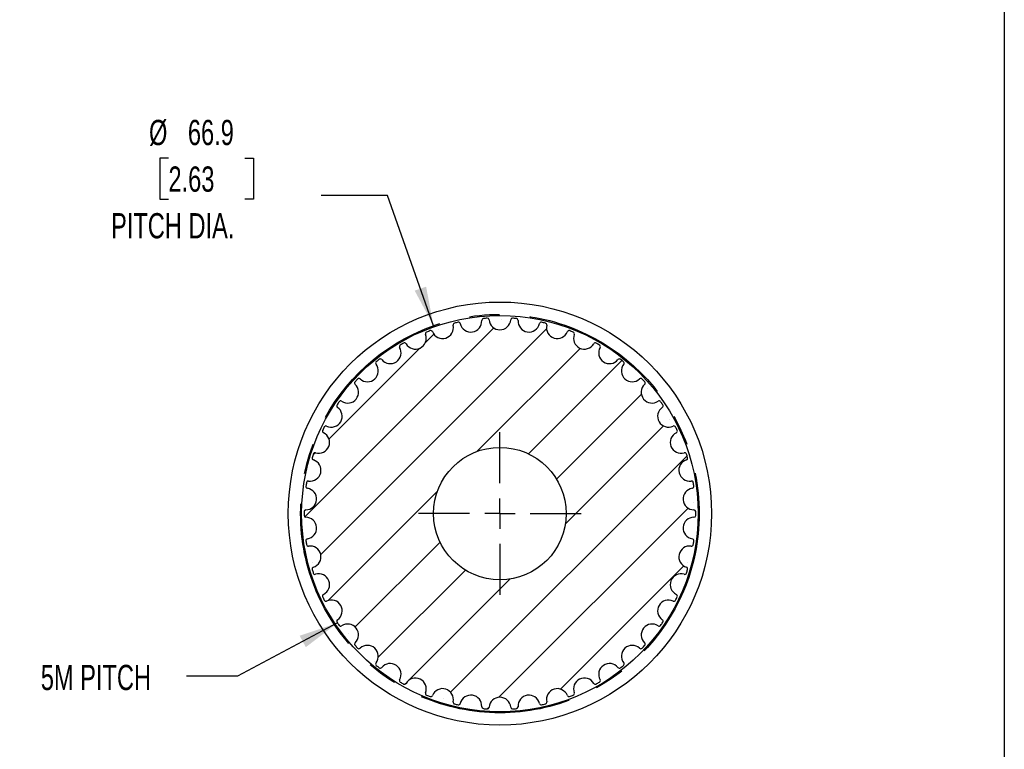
# Model space of a CAD drawing. Header units: millimetres. Extents: x 13 to 546, y 13 to 419.
# Tile 3 of 4: x 381 to 546, y 174 to 297. Entities that reach past the tile are written whole.
import ezdxf

# ---------------------------------------------------------------- set-up
doc = ezdxf.new("R2010")
doc.units = ezdxf.units.MM
doc.header["$LTSCALE"] = 2
doc.linetypes.add('CENTERX2', pattern=[20.32, 12.7, -2.54, 2.54, -2.54])
doc.layers.add('CENTER', color=40, linetype='CENTERX2')
doc.layers.add('HATCH', color=6, linetype='Continuous')
doc.layers.add('DIMENSIONS', color=140, linetype='Continuous', lineweight=25)
doc.layers.add('TEXT', color=140, linetype='Continuous', lineweight=25)
doc.styles.add('SLDTEXTSTYLE0', font='TXT', dxfattribs={"width": 0.7})
doc.dimstyles.new('SLDDIMSTYLE0', dxfattribs={"dimtxt": 4.316016, "dimasz": 6.604, "dimexe": 0, "dimexo": 0.0625, "dimgap": 1.079004, "dimtad": 0, "dimtih": 1, "dimtoh": 1, "dimrnd": 1e-09, "dimzin": 12, "dimdsep": 46, "dimtxsty": 'SLDTEXTSTYLE0', "dimsah": 1, "dimcen": 0, "dimadec": 0, "dimazin": 3, "dimtfac": 1, "dimtofl": 0, "dimtmove": 0, "dimatfit": 3, "dimfxl": 0, "dimfrac": 2, "dimtolj": 1, "dimtzin": 12, "dimarcsym": 0})
doc.dimstyles.new('SLDDIMSTYLE5', dxfattribs={"dimtxt": 0.18, "dimasz": 6.604, "dimexe": 0, "dimexo": 0.0625, "dimgap": 0, "dimtad": 0, "dimtih": 1, "dimtoh": 1, "dimdec": 0, "dimrnd": 1e-09, "dimzin": 0, "dimdsep": 46, "dimtxsty": 'Standard', "dimsah": 1, "dimcen": 0.09, "dimadec": 0, "dimazin": 0, "dimtfac": 6.604, "dimtdec": 0, "dimtofl": 0, "dimtmove": 0, "dimatfit": 3, "dimfxl": 0, "dimfrac": 2, "dimtolj": 1, "dimtzin": 0, "dimarcsym": 0})

# ---------------------------------------------------------------- blocks, each defined once
blk = doc.blocks.new('_D_10')
at = {"layer": 'DIMENSIONS'}
for p, q in [((405.9, 273.42), (404.45, 273.42)), ((404.45, 273.42), (404.45, 266.56)), ((418.73, 273.42), (420.18, 273.42)), ((420.18, 273.42), (420.18, 266.56)), ((404.45, 266.56), (405.9, 266.56)), ((420.18, 266.56), (418.73, 266.56)), ((442.64, 267.15), (431.53, 267.15)), ((450.36, 245.29), (442.64, 267.15))]:
    blk.add_line(p, q, dxfattribs=at)
blk.add_solid([(450.36, 245.29), (449.12, 251.85), (447.2, 251.18)], dxfattribs=at)
at = {"layer": 'DIMENSIONS', "char_height": 4.233, "attachment_point": 1, "style": 'SLDTEXTSTYLE0'}
for s, insert in [('%%c', (402.64, 279.84)), ('66.9', (409.16, 279.84)), ('2.63', (405.9, 272.02)), ('PITCH DIA.', (396.27, 264.19))]:
    blk.add_mtext(s, dxfattribs=dict(at, insert=insert))
blk = doc.blocks.new('SW_CENTERMARKSYMBOL_1')
at = {"layer": 'CENTER', "color": 0}
for p, q in [((0, 5.08), (0, 13.6525)), ((0, 0), (0, 2.54)), ((-5.08, 0), (-13.6525, 0)), ((0, 0), (-2.54, 0)), ((0, 0), (0, -2.54)), ((0, 0), (2.54, 0)), ((5.08, 0), (13.6525, 0)), ((0, -5.08), (0, -13.6525))]:
    blk.add_line(p, q, dxfattribs=at)

msp = doc.modelspace()

# ---------------------------------------------------------------- hatches: boundary and pattern name
at = {"layer": 'HATCH'}
h = msp.add_hatch(dxfattribs=at)
h.set_pattern_fill('ANSI31', color=256, scale=2, style=0)
edge = h.paths.add_edge_path(flags=0)
edge.add_arc((461.494, 213.77), 32.85, 85.15107, 86.27751)
edge.add_arc((463.607, 246.251), 0.3, 86.27751, 175.43655)
edge.add_arc((461.494, 246.42), 1.82, 184.56345, 355.43655, ccw=False)
edge.add_arc((459.38, 246.251), 0.3, 4.56345, 93.72249)
edge.add_arc((461.494, 213.77), 32.85, 93.72249, 94.84893)
edge.add_arc((458.742, 246.204), 0.3, 94.84893, 184.00797)
edge.add_arc((456.628, 246.055), 1.82, -166.86512, 4.00797, ccw=False)
edge.add_arc((454.563, 245.574), 0.3, 13.13488, 102.29392)
edge.add_arc((461.494, 213.77), 32.85, 102.29392, 103.42036)
edge.add_arc((453.939, 245.431), 0.3, 103.42036, 192.5794)
edge.add_arc((451.87, 244.97), 1.82, -158.29369, 12.5794, ccw=False)
edge.add_arc((449.9, 244.185), 0.3, 21.70631, 110.86535)
edge.add_arc((461.494, 213.77), 32.85, 110.86535, 111.99179)
edge.add_arc((449.305, 243.952), 0.3, 111.99179, 201.15083)
edge.add_arc((447.327, 243.187), 1.82, -149.72226, 21.15083, ccw=False)
edge.add_arc((445.497, 242.118), 0.3, 30.27774, 119.43678)
edge.add_arc((461.494, 213.77), 32.85, 119.43678, 120.56322)
edge.add_arc((444.942, 241.798), 0.3, 120.56322, 209.72226)
edge.add_arc((443.101, 240.747), 1.82, -141.15083, 29.72226, ccw=False)
edge.add_arc((441.45, 239.417), 0.3, 38.84917, 128.00821)
edge.add_arc((461.494, 213.77), 32.85, 128.00821, 129.13465)
edge.add_arc((440.95, 239.018), 0.3, 129.13465, 218.29369)
edge.add_arc((439.286, 237.704), 1.82, -132.5794, 38.29369, ccw=False)
edge.add_arc((437.852, 236.143), 0.3, 47.4206, 136.57964)
edge.add_arc((461.494, 213.77), 32.85, 136.57964, 137.70608)
edge.add_arc((437.416, 235.674), 0.3, 137.70608, 226.86512)
edge.add_arc((435.967, 234.127), 1.82, -124.00797, 46.86512, ccw=False)
edge.add_arc((434.781, 232.37), 0.3, 55.99203, 145.15107)
edge.add_arc((461.494, 213.77), 32.85, 145.15107, 146.27751)
edge.add_arc((434.421, 231.841), 0.3, 146.27751, 235.43655)
edge.add_arc((433.218, 230.095), 1.82, -115.43655, 55.43655, ccw=False)
edge.add_arc((432.307, 228.181), 0.3, 64.56345, 153.72249)
edge.add_arc((461.494, 213.77), 32.85, 153.72249, 154.84893)
edge.add_arc((432.03, 227.604), 0.3, 154.84893, 244.00797)
edge.add_arc((431.101, 225.698), 1.82, -106.86512, 64.00797, ccw=False)
edge.add_arc((430.486, 223.67), 0.3, 73.13488, 162.29392)
edge.add_arc((461.494, 213.77), 32.85, 162.29392, 163.42036)
edge.add_arc((430.297, 223.058), 0.3, 163.42036, 252.5794)
edge.add_arc((429.662, 221.035), 1.82, -98.29369, 72.5794, ccw=False)
edge.add_arc((429.357, 218.938), 0.3, 81.70631, 170.86535)
edge.add_arc((461.494, 213.77), 32.85, 170.86535, 171.99179)
edge.add_arc((429.261, 218.305), 0.3, 171.99179, 261.15083)
edge.add_arc((428.935, 216.21), 1.82, -89.72226, 81.15083, ccw=False)
edge.add_arc((428.945, 214.09), 0.3, 90.27774, 179.43678)
edge.add_arc((461.494, 213.77), 32.85, 179.43678, 180.56322)
edge.add_arc((428.945, 213.45), 0.3, 180.56322, 269.72226)
edge.add_arc((428.935, 211.33), 1.82, -81.15083, 89.72226, ccw=False)
edge.add_arc((429.261, 209.235), 0.3, 98.84917, 188.00821)
edge.add_arc((461.494, 213.77), 32.85, 188.00821, 189.13465)
edge.add_arc((429.357, 208.603), 0.3, 189.13465, 278.29369)
edge.add_arc((429.662, 206.505), 1.82, -72.5794, 98.29369, ccw=False)
edge.add_arc((430.297, 204.482), 0.3, 107.4206, 196.57964)
edge.add_arc((461.494, 213.77), 32.85, 196.57964, 197.70608)
edge.add_arc((430.486, 203.87), 0.3, 197.70608, 286.86512)
edge.add_arc((431.101, 201.842), 1.82, -64.00797, 106.86512, ccw=False)
edge.add_arc((432.03, 199.936), 0.3, 115.99203, 205.15107)
edge.add_arc((461.494, 213.77), 32.85, 205.15107, 206.27751)
edge.add_arc((432.307, 199.36), 0.3, 206.27751, 295.43655)
edge.add_arc((433.218, 197.445), 1.82, -55.43655, 115.43655, ccw=False)
edge.add_arc((434.421, 195.699), 0.3, 124.56345, 213.72249)
edge.add_arc((461.494, 213.77), 32.85, 213.72249, 214.84893)
edge.add_arc((434.781, 195.171), 0.3, 214.84893, 304.00797)
edge.add_arc((435.967, 193.413), 1.82, -46.86512, 124.00797, ccw=False)
edge.add_arc((437.416, 191.866), 0.3, 133.13488, 222.29392)
edge.add_arc((461.494, 213.77), 32.85, 222.29392, 223.42036)
edge.add_arc((437.852, 191.397), 0.3, 223.42036, 312.5794)
edge.add_arc((439.286, 189.836), 1.82, -38.29369, 132.5794, ccw=False)
edge.add_arc((440.95, 188.522), 0.3, 141.70631, 230.86535)
edge.add_arc((461.494, 213.77), 32.85, 230.86535, 231.99179)
edge.add_arc((441.45, 188.123), 0.3, 231.99179, 321.15083)
edge.add_arc((443.101, 186.793), 1.82, -29.72226, 141.15083, ccw=False)
edge.add_arc((444.942, 185.742), 0.3, 150.27774, 239.43678)
edge.add_arc((461.494, 213.77), 32.85, 239.43678, 240.56322)
edge.add_arc((445.497, 185.422), 0.3, 240.56322, 329.72226)
edge.add_arc((447.327, 184.353), 1.82, -21.15083, 149.72226, ccw=False)
edge.add_arc((449.305, 183.588), 0.3, 158.84917, 248.00821)
edge.add_arc((461.494, 213.77), 32.85, 248.00821, 249.13465)
edge.add_arc((449.9, 183.355), 0.3, 249.13465, 338.29369)
edge.add_arc((451.87, 182.571), 1.82, -12.5794, 158.29369, ccw=False)
edge.add_arc((453.939, 182.109), 0.3, 167.4206, 256.57964)
edge.add_arc((461.494, 213.77), 32.85, 256.57964, 257.70608)
edge.add_arc((454.563, 181.966), 0.3, 257.70608, 346.86512)
edge.add_arc((456.628, 181.485), 1.82, -4.00797, 166.86512, ccw=False)
edge.add_arc((458.742, 181.337), 0.3, 175.99203, 265.15107)
edge.add_arc((461.494, 213.77), 32.85, 265.15107, 266.27751)
edge.add_arc((459.38, 181.289), 0.3, 266.27751, 355.43655)
edge.add_arc((461.494, 181.12), 1.82, 4.56345, 175.43655, ccw=False)
edge.add_arc((463.607, 181.289), 0.3, 184.56345, 273.72249)
edge.add_arc((461.494, 213.77), 32.85, 273.72249, 274.84893)
edge.add_arc((464.245, 181.337), 0.3, 274.84893, 364.00797)
edge.add_arc((466.36, 181.485), 1.82, 13.13488, 184.00797, ccw=False)
edge.add_arc((468.425, 181.966), 0.3, 193.13488, 282.29392)
edge.add_arc((461.494, 213.77), 32.85, 282.29392, 283.42036)
edge.add_arc((469.048, 182.109), 0.3, 283.42036, 372.5794)
edge.add_arc((471.118, 182.571), 1.82, 21.70631, 192.5794, ccw=False)
edge.add_arc((473.087, 183.355), 0.3, 201.70631, 290.86535)
edge.add_arc((461.494, 213.77), 32.85, 290.86535, 291.99179)
edge.add_arc((473.683, 183.588), 0.3, 291.99179, 381.15083)
edge.add_arc((475.66, 184.353), 1.82, 30.27774, 201.15083, ccw=False)
edge.add_arc((477.491, 185.422), 0.3, 210.27774, 299.43678)
edge.add_arc((461.494, 213.77), 32.85, 299.43678, 300.56322)
edge.add_arc((478.045, 185.742), 0.3, 300.56322, 389.72226)
edge.add_arc((479.886, 186.793), 1.82, 38.84917, 209.72226, ccw=False)
edge.add_arc((481.537, 188.123), 0.3, 218.84917, 308.00821)
edge.add_arc((461.494, 213.77), 32.85, 308.00821, 309.13465)
edge.add_arc((482.038, 188.522), 0.3, 309.13465, 398.29369)
edge.add_arc((483.701, 189.836), 1.82, 47.4206, 218.29369, ccw=False)
edge.add_arc((485.136, 191.397), 0.3, 227.4206, 316.57964)
edge.add_arc((461.494, 213.77), 32.85, 316.57964, 317.70608)
edge.add_arc((485.571, 191.866), 0.3, 317.70608, 406.86512)
edge.add_arc((487.021, 193.413), 1.82, 55.99203, 226.86512, ccw=False)
edge.add_arc((488.206, 195.171), 0.3, 235.99203, 325.15107)
edge.add_arc((461.494, 213.77), 32.85, 325.15107, 326.27751)
edge.add_arc((488.567, 195.699), 0.3, 326.27751, 415.43655)
edge.add_arc((489.769, 197.445), 1.82, 64.56345, 235.43655, ccw=False)
edge.add_arc((490.68, 199.36), 0.3, 244.56345, 333.72249)
edge.add_arc((461.494, 213.77), 32.85, 333.72249, 334.84893)
edge.add_arc((490.958, 199.936), 0.3, 334.84893, 424.00797)
edge.add_arc((491.887, 201.842), 1.82, 73.13488, 244.00797, ccw=False)
edge.add_arc((492.502, 203.87), 0.3, 253.13488, 342.29392)
edge.add_arc((461.494, 213.77), 32.85, 342.29392, 343.42036)
edge.add_arc((492.69, 204.482), 0.3, 343.42036, 432.5794)
edge.add_arc((493.325, 206.505), 1.82, 81.70631, 252.5794, ccw=False)
edge.add_arc((493.631, 208.603), 0.3, 261.70631, 350.86535)
edge.add_arc((461.494, 213.77), 32.85, 350.86535, 351.99179)
edge.add_arc((493.726, 209.235), 0.3, 351.99179, 441.15083)
edge.add_arc((494.052, 211.33), 1.82, 90.27774, 261.15083, ccw=False)
edge.add_arc((494.042, 213.45), 0.3, 270.27774, 359.43678)
edge.add_arc((461.494, 213.77), 32.85, 359.43678, 360.56322)
edge.add_arc((494.042, 214.09), 0.3, 0.56322, 89.72226)
edge.add_arc((494.052, 216.21), 1.82, 98.84917, 269.72226, ccw=False)
edge.add_arc((493.726, 218.305), 0.3, 278.84917, 368.00821)
edge.add_arc((461.494, 213.77), 32.85, 8.00821, 9.13465)
edge.add_arc((493.631, 218.938), 0.3, 9.13465, 98.29369)
edge.add_arc((493.325, 221.035), 1.82, 107.4206, 278.29369, ccw=False)
edge.add_arc((492.69, 223.058), 0.3, 287.4206, 376.57964)
edge.add_arc((461.494, 213.77), 32.85, 16.57964, 17.70608)
edge.add_arc((492.502, 223.67), 0.3, 17.70608, 106.86512)
edge.add_arc((491.887, 225.698), 1.82, 115.99203, 286.86512, ccw=False)
edge.add_arc((490.958, 227.604), 0.3, 295.99203, 385.15107)
edge.add_arc((461.494, 213.77), 32.85, 25.15107, 26.27751)
edge.add_arc((490.68, 228.181), 0.3, 26.27751, 115.43655)
edge.add_arc((489.769, 230.095), 1.82, 124.56345, 295.43655, ccw=False)
edge.add_arc((488.567, 231.841), 0.3, 304.56345, 393.72249)
edge.add_arc((461.494, 213.77), 32.85, 33.72249, 34.84893)
edge.add_arc((488.206, 232.37), 0.3, 34.84893, 124.00797)
edge.add_arc((487.021, 234.127), 1.82, 133.13488, 304.00797, ccw=False)
edge.add_arc((485.571, 235.674), 0.3, 313.13488, 402.29392)
edge.add_arc((461.494, 213.77), 32.85, 42.29392, 43.42036)
edge.add_arc((485.136, 236.143), 0.3, 43.42036, 132.5794)
edge.add_arc((483.701, 237.704), 1.82, 141.70631, 312.5794, ccw=False)
edge.add_arc((482.038, 239.018), 0.3, 321.70631, 410.86535)
edge.add_arc((461.494, 213.77), 32.85, 50.86535, 51.99179)
edge.add_arc((481.537, 239.417), 0.3, 51.99179, 141.15083)
edge.add_arc((479.886, 240.747), 1.82, 150.27774, 321.15083, ccw=False)
edge.add_arc((478.045, 241.798), 0.3, 330.27774, 419.43678)
edge.add_arc((461.494, 213.77), 32.85, 59.43678, 60.56322)
edge.add_arc((477.491, 242.118), 0.3, 60.56322, 149.72226)
edge.add_arc((475.66, 243.187), 1.82, 158.84917, 329.72226, ccw=False)
edge.add_arc((473.683, 243.952), 0.3, 338.84917, 428.00821)
edge.add_arc((461.494, 213.77), 32.85, 68.00821, 69.13465)
edge.add_arc((473.087, 244.185), 0.3, 69.13465, 158.29369)
edge.add_arc((471.118, 244.97), 1.82, 167.4206, 338.29369, ccw=False)
edge.add_arc((469.048, 245.431), 0.3, 347.4206, 436.57964)
edge.add_arc((461.494, 213.77), 32.85, 76.57964, 77.70608)
edge.add_arc((468.425, 245.574), 0.3, 77.70608, 166.86512)
edge.add_arc((466.36, 246.055), 1.82, 175.99203, 346.86512, ccw=False)
edge.add_arc((464.245, 246.204), 0.3, 355.99203, 445.15107)
edge = h.paths.add_edge_path(flags=0)
edge.add_arc((461.494, 213.77), 11.113, 0, 360)

# ---------------------------------------------------------------- linework, layer by layer
for radius in [35.5, 33.25, 11.113]:
    msp.add_circle((461.494, 213.77), radius)
for centre, radius, start, end in [((456.628, 246.055), 1.82, 193.13488, 4.00797), ((458.742, 246.204), 0.3, 94.84893, 184.00797), ((461.494, 213.77), 32.85, 93.72249, 94.84893), ((459.38, 246.251), 0.3, 4.56345, 93.72249), ((461.494, 246.42), 1.82, 184.56345, 355.43655), ((463.607, 246.251), 0.3, 86.27751, 175.43655), ((461.494, 213.77), 32.85, 85.15107, 86.27751), ((464.245, 246.204), 0.3, 355.99203, 85.15107), ((466.36, 246.055), 1.82, 175.99203, 346.86512), ((461.494, 213.77), 32.85, 110.86535, 111.99179), ((449.9, 244.185), 0.3, 21.70631, 110.86535), ((451.87, 244.97), 1.82, 201.70631, 12.5794), ((453.939, 245.431), 0.3, 103.42036, 192.5794), ((461.494, 213.77), 32.85, 102.29392, 103.42036), ((454.563, 245.574), 0.3, 13.13488, 102.29392), ((468.425, 245.574), 0.3, 77.70608, 166.86512), ((461.494, 213.77), 32.85, 76.57964, 77.70608), ((469.048, 245.431), 0.3, 347.4206, 76.57964), ((471.118, 244.97), 1.82, 167.4206, 338.29369), ((473.087, 244.185), 0.3, 69.13465, 158.29369), ((461.494, 213.77), 32.85, 68.00821, 69.13465), ((447.327, 243.187), 1.82, 210.27774, 21.15083), ((449.305, 243.952), 0.3, 111.99179, 201.15083), ((473.683, 243.952), 0.3, 338.84917, 68.00821), ((475.66, 243.187), 1.82, 158.84917, 329.72226), ((443.101, 240.747), 1.82, 218.84917, 29.72226), ((444.942, 241.798), 0.3, 120.56322, 209.72226), ((461.494, 213.77), 32.85, 119.43678, 120.56322), ((445.497, 242.118), 0.3, 30.27774, 119.43678), ((477.491, 242.118), 0.3, 60.56322, 149.72226), ((461.494, 213.77), 32.85, 59.43678, 60.56322), ((479.886, 240.747), 1.82, 150.27774, 321.15083), ((478.045, 241.798), 0.3, 330.27774, 59.43678), ((461.494, 213.77), 32.85, 128.00821, 129.13465), ((441.45, 239.417), 0.3, 38.84917, 128.00821), ((481.537, 239.417), 0.3, 51.99179, 141.15083), ((461.494, 213.77), 32.85, 50.86535, 51.99179), ((439.286, 237.704), 1.82, 227.4206, 38.29369), ((440.95, 239.018), 0.3, 129.13465, 218.29369), ((483.701, 237.704), 1.82, 141.70631, 312.5794), ((482.038, 239.018), 0.3, 321.70631, 50.86535), ((461.494, 213.77), 32.85, 136.57964, 137.70608), ((437.852, 236.143), 0.3, 47.4206, 136.57964), ((485.136, 236.143), 0.3, 43.42036, 132.5794), ((461.494, 213.77), 32.85, 42.29392, 43.42036), ((435.967, 234.127), 1.82, 235.99203, 46.86512), ((437.416, 235.674), 0.3, 137.70608, 226.86512), ((487.021, 234.127), 1.82, 133.13488, 304.00797), ((485.571, 235.674), 0.3, 313.13488, 42.29392), ((433.218, 230.095), 1.82, 244.56345, 55.43655), ((434.421, 231.841), 0.3, 146.27751, 235.43655), ((461.494, 213.77), 32.85, 145.15107, 146.27751), ((434.781, 232.37), 0.3, 55.99203, 145.15107), ((489.769, 230.095), 1.82, 124.56345, 295.43655), ((488.206, 232.37), 0.3, 34.84893, 124.00797), ((461.494, 213.77), 32.85, 33.72249, 34.84893), ((488.567, 231.841), 0.3, 304.56345, 33.72249), ((461.494, 213.77), 32.85, 153.72249, 154.84893), ((432.307, 228.181), 0.3, 64.56345, 153.72249), ((490.68, 228.181), 0.3, 26.27751, 115.43655), ((461.494, 213.77), 32.85, 25.15107, 26.27751), ((431.101, 225.698), 1.82, 253.13488, 64.00797), ((432.03, 227.604), 0.3, 154.84893, 244.00797), ((491.887, 225.698), 1.82, 115.99203, 286.86512), ((490.958, 227.604), 0.3, 295.99203, 25.15107), ((430.297, 223.058), 0.3, 163.42036, 252.5794), ((461.494, 213.77), 32.85, 162.29392, 163.42036), ((430.486, 223.67), 0.3, 73.13488, 162.29392), ((492.502, 223.67), 0.3, 17.70608, 106.86512), ((492.69, 223.058), 0.3, 287.4206, 16.57964), ((461.494, 213.77), 32.85, 16.57964, 17.70608), ((429.662, 221.035), 1.82, 261.70631, 72.5794), ((493.325, 221.035), 1.82, 107.4206, 278.29369), ((428.935, 216.21), 1.82, 270.27774, 81.15083), ((429.261, 218.305), 0.3, 171.99179, 261.15083), ((461.494, 213.77), 32.85, 170.86535, 171.99179), ((429.357, 218.938), 0.3, 81.70631, 170.86535), ((494.052, 216.21), 1.82, 98.84917, 269.72226), ((493.631, 218.938), 0.3, 9.13465, 98.29369), ((493.726, 218.305), 0.3, 278.84917, 8.00821), ((461.494, 213.77), 32.85, 8.00821, 9.13465), ((461.494, 213.77), 32.85, 179.43678, 180.56322), ((428.945, 214.09), 0.3, 90.27774, 179.43678), ((428.945, 213.45), 0.3, 180.56322, 269.72226), ((428.935, 211.33), 1.82, 278.84917, 89.72226), ((494.052, 211.33), 1.82, 90.27774, 261.15083), ((494.042, 214.09), 0.3, 0.56322, 89.72226), ((494.042, 213.45), 0.3, 270.27774, 359.43678), ((461.494, 213.77), 32.85, 359.43678, 0.56322), ((429.261, 209.235), 0.3, 98.84917, 188.00821), ((461.494, 213.77), 32.85, 188.00821, 189.13465), ((429.357, 208.603), 0.3, 189.13465, 278.29369), ((429.662, 206.505), 1.82, 287.4206, 98.29369), ((493.325, 206.505), 1.82, 81.70631, 252.5794), ((493.631, 208.603), 0.3, 261.70631, 350.86535), ((493.726, 209.235), 0.3, 351.99179, 81.15083), ((461.494, 213.77), 32.85, 350.86535, 351.99179), ((430.297, 204.482), 0.3, 107.4206, 196.57964), ((461.494, 213.77), 32.85, 196.57964, 197.70608), ((430.486, 203.87), 0.3, 197.70608, 286.86512), ((431.101, 201.842), 1.82, 295.99203, 106.86512), ((491.887, 201.842), 1.82, 73.13488, 244.00797), ((492.502, 203.87), 0.3, 253.13488, 342.29392), ((492.69, 204.482), 0.3, 343.42036, 72.5794), ((461.494, 213.77), 32.85, 342.29392, 343.42036), ((432.03, 199.936), 0.3, 115.99203, 205.15107), ((490.958, 199.936), 0.3, 334.84893, 64.00797), ((461.494, 213.77), 32.85, 205.15107, 206.27751), ((432.307, 199.36), 0.3, 206.27751, 295.43655), ((433.218, 197.445), 1.82, 304.56345, 115.43655), ((489.769, 197.445), 1.82, 64.56345, 235.43655), ((490.68, 199.36), 0.3, 244.56345, 333.72249), ((461.494, 213.77), 32.85, 333.72249, 334.84893), ((434.421, 195.699), 0.3, 124.56345, 213.72249), ((461.494, 213.77), 32.85, 213.72249, 214.84893), ((434.781, 195.171), 0.3, 214.84893, 304.00797), ((435.967, 193.413), 1.82, 313.13488, 124.00797), ((487.021, 193.413), 1.82, 55.99203, 226.86512), ((488.206, 195.171), 0.3, 235.99203, 325.15107), ((461.494, 213.77), 32.85, 325.15107, 326.27751), ((488.567, 195.699), 0.3, 326.27751, 55.43655), ((437.416, 191.866), 0.3, 133.13488, 222.29392), ((461.494, 213.77), 32.85, 222.29392, 223.42036), ((439.286, 189.836), 1.82, 321.70631, 132.5794), ((483.701, 189.836), 1.82, 47.4206, 218.29369), ((461.494, 213.77), 32.85, 316.57964, 317.70608), ((485.571, 191.866), 0.3, 317.70608, 46.86512), ((437.852, 191.397), 0.3, 223.42036, 312.5794), ((485.136, 191.397), 0.3, 227.4206, 316.57964), ((440.95, 188.522), 0.3, 141.70631, 230.86535), ((461.494, 213.77), 32.85, 230.86535, 231.99179), ((443.101, 186.793), 1.82, 330.27774, 141.15083), ((479.886, 186.793), 1.82, 38.84917, 209.72226), ((461.494, 213.77), 32.85, 308.00821, 309.13465), ((482.038, 188.522), 0.3, 309.13465, 38.29369), ((441.45, 188.123), 0.3, 231.99179, 321.15083), ((481.537, 188.123), 0.3, 218.84917, 308.00821), ((444.942, 185.742), 0.3, 150.27774, 239.43678), ((461.494, 213.77), 32.85, 239.43678, 240.56322), ((445.497, 185.422), 0.3, 240.56322, 329.72226), ((447.327, 184.353), 1.82, 338.84917, 149.72226), ((475.66, 184.353), 1.82, 30.27774, 201.15083), ((477.491, 185.422), 0.3, 210.27774, 299.43678), ((461.494, 213.77), 32.85, 299.43678, 300.56322), ((478.045, 185.742), 0.3, 300.56322, 29.72226), ((449.305, 183.588), 0.3, 158.84917, 248.00821), ((451.87, 182.571), 1.82, 347.4206, 158.29369), ((471.118, 182.571), 1.82, 21.70631, 192.5794), ((473.683, 183.588), 0.3, 291.99179, 21.15083), ((461.494, 213.77), 32.85, 248.00821, 249.13465), ((449.9, 183.355), 0.3, 249.13465, 338.29369), ((453.939, 182.109), 0.3, 167.4206, 256.57964), ((461.494, 213.77), 32.85, 256.57964, 257.70608), ((454.563, 181.966), 0.3, 257.70608, 346.86512), ((456.628, 181.485), 1.82, 355.99203, 166.86512), ((461.494, 181.12), 1.82, 4.56345, 175.43655), ((466.36, 181.485), 1.82, 13.13488, 184.00797), ((468.425, 181.966), 0.3, 193.13488, 282.29392), ((461.494, 213.77), 32.85, 282.29392, 283.42036), ((469.048, 182.109), 0.3, 283.42036, 12.5794), ((473.087, 183.355), 0.3, 201.70631, 290.86535), ((461.494, 213.77), 32.85, 290.86535, 291.99179), ((458.742, 181.337), 0.3, 175.99203, 265.15107), ((461.494, 213.77), 32.85, 265.15107, 266.27751), ((459.38, 181.289), 0.3, 266.27751, 355.43655), ((463.607, 181.289), 0.3, 184.56345, 273.72249), ((461.494, 213.77), 32.85, 273.72249, 274.84893), ((464.245, 181.337), 0.3, 274.84893, 4.00797)]:
    msp.add_arc(centre, radius, start, end)
at = {"layer": 'CENTER', "linetype": 'CENTERX2'}
msp.add_circle((461.494, 213.77), 33.426, dxfattribs=at)
at = {"layer": 'TEXT'}
msp.add_line((546.1, 419.1), (546.1, 12.7), dxfattribs=at)

# ---------------------------------------------------------------- block references
at = {"layer": 'CENTER'}
msp.add_blockref('SW_CENTERMARKSYMBOL_1', (461.494, 213.77), dxfattribs=at)

# ---------------------------------------------------------------- texts
at = {"layer": 'TEXT', "insert": (393.735, 188.382), "char_height": 4.2333, "attachment_point": 2, "style": 'SLDTEXTSTYLE0'}
msp.add_mtext('5M PITCH', dxfattribs=at)

# ---------------------------------------------------------------- dimensions: what is measured, and where the dimension line sits
at = {"layer": 'DIMENSIONS'}
dim = msp.add_diameter_dim_2p(p1=(472.626, 182.252), p2=(450.362, 245.288), text='<>\\PPITCH DIA.', dimstyle='SLDDIMSTYLE0', dxfattribs=at)
dim.commit()
dim.dimension.update_dxf_attribs({"geometry": '_D_10', "text_midpoint": (412.313, 269.38), "dimtype": 163})

# ---------------------------------------------------------------- leaders
at = {"layer": 'TEXT'}
msp.add_leader([(434.255, 195.408), (417.502, 186.486), (408.918, 186.486)], dimstyle='SLDDIMSTYLE5', dxfattribs=at)

doc.saveas('drawing.dxf')
